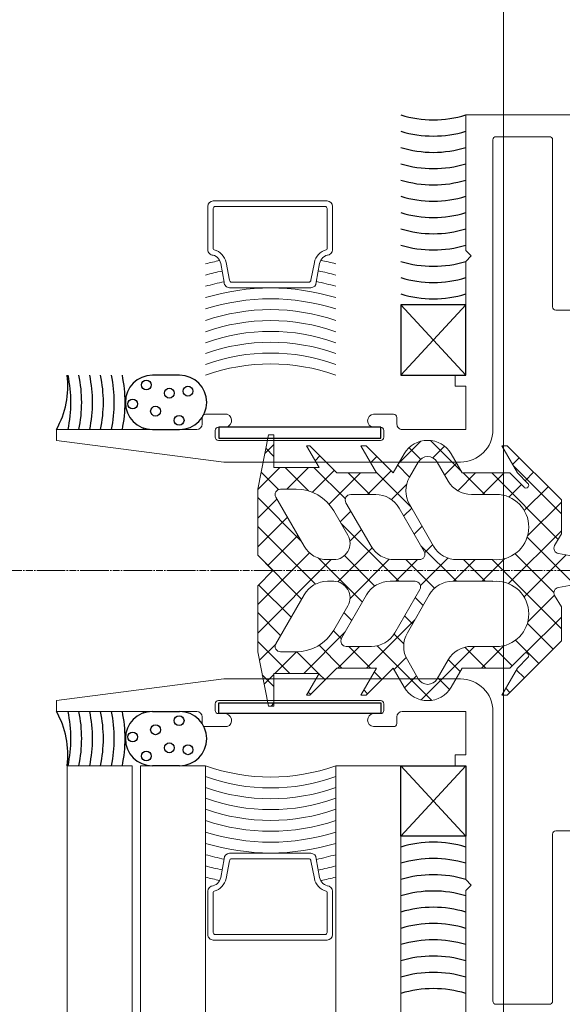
# Model space of a CAD drawing. Header units: inches. Extents: x -647532 to 3008597, y -136987 to 2557681.
# Tile 65 of 153: x 50032 to 50083, y 36522 to 36613. Entities that reach past the tile are written whole.
import ezdxf
from ezdxf import colors
from ezdxf.entities.mleader import LeaderData, LeaderLine
from ezdxf.enums import TextEntityAlignment as Align
from ezdxf.math import Vec2, Vec3

# ---------------------------------------------------------------- set-up
doc = ezdxf.new("R2010")
doc.units = ezdxf.units.IN
doc.header["$MEASUREMENT"] = 0
for name, pattern in [('BIAL-IT1I-KGD-001-IN-DWG-141 LEVEL 2 - OVERALL FIRE EXIT PLAN$0$CENTER', [2, 1.25, -0.25, 0.25, -0.25]), ('CENTER', [2, 1.25, -0.25, 0.25, -0.25]), ('DASHED2', [0.375, 0.25, -0.125])]:
    doc.linetypes.add(name, pattern=pattern)
for name, color, linetype, lineweight in [('ANNO-GRID', 8, 'DASHED2', 5), ('FURN', 8, 'Continuous', 5), ('FURN-HATCH', 8, 'Continuous', 5), ('YD-EXTERNAL 1', 8, 'Continuous', 5)]:
    doc.layers.add(name, color=color, linetype=linetype, lineweight=lineweight)
doc.layers.add('ARCH', color=8, linetype='Continuous')
doc.styles.add('ARIAL', font='arial.ttf')
doc.styles.get("Standard").update_dxf_attribs({"font": 'arial.ttf'})

# ---------------------------------------------------------------- blocks, each defined once
blk = doc.blocks.new('BIAL-IT1I-KGD-001-IN-DWG-141 LEVEL 2 - OVERALL FIRE EXIT PLAN$0$CW LAYOUT')
at = {"linetype": 'BIAL-IT1I-KGD-001-IN-DWG-141 LEVEL 2 - OVERALL FIRE EXIT PLAN$0$CENTER', "ltscale": 0.5}
blk.add_line((0, -52.802), (0, 196.541), dxfattribs=at)
at = {"linetype": 'ByBlock'}
for p, q in [((-42, 36.76), (-42, 64.76)), ((-24, 46.46), (-24, 45.06)), ((24, 46.46), (24, 45.06)), ((-24.3, 44.76), (-39.7, 44.76)), ((24.3, 44.76), (39.7, 44.76)), ((-40, 44.46), (-40, 39.56)), ((40, 44.46), (40, 39.56)), ((-39.7, 39.26), (-13, 39.26)), ((39.7, 39.26), (13, 39.26)), ((-29, 37.26), (-29.5, 36.76)), ((-28.5, 36.76), (-29, 37.26)), ((28.5, 36.76), (29, 37.26)), ((29, 37.26), (29.5, 36.76)), ((-29.5, 36.76), (-42, 36.76)), ((-18, 36.76), (-28.5, 36.76)), ((-18, 35.76), (-18, 36.76)), ((-17, 36.76), (-17, 35.76)), ((-13, 36.76), (-17, 36.76)), ((-13, 30.901), (-13, 36.76)), ((13, 30.901), (13, 36.76)), ((13, 36.76), (17, 36.76)), ((17, 36.76), (17, 35.76)), ((18, 35.76), (18, 36.76)), ((18, 36.76), (28.5, 36.76)), ((29.5, 36.76), (42, 36.76)), ((-17, 35.76), (-18, 35.76)), ((-10, 36.26), (-10, 14.45)), ((10, 36.26), (10, 14.45)), ((17, 35.76), (18, 35.76)), ((-14.4, 28.251), (-14.4, 30.101)), ((-14.1, 30.401), (-13.5, 30.401)), ((14.1, 30.401), (13.5, 30.401)), ((14.4, 28.251), (14.4, 30.101)), ((-12.3, 29.201), (-12.9, 29.201)), ((12.3, 29.201), (12.9, 29.201)), ((-13.2, 28.901), (-13.2, 28.251)), ((-12, 13.951), (-12, 28.901)), ((12, 13.951), (12, 28.901)), ((13.2, 28.901), (13.2, 28.251)), ((-14.4, 12.751), (-14.4, 14.755)), ((14.4, 12.751), (14.4, 14.755)), ((-13.2, 14.451), (-13.2, 13.951)), ((-12.9, 13.651), (-12.3, 13.651)), ((-10, 14.45), (-12, -1)), ((10, 14.45), (12, -1)), ((12.9, 13.651), (12.3, 13.651)), ((13.2, 14.451), (13.2, 13.951)), ((-13.5, 12.451), (-14.1, 12.451)), ((-13, -1), (-13, 11.951)), ((13, -1), (13, 11.951)), ((13.5, 12.451), (14.1, 12.451)), ((-12, -1), (-13, -1)), ((12, -1), (13, -1))]:
    blk.add_line(p, q, dxfattribs=at)
for p, q in [((-1.554, 45.294), (-1, 48.445)), ((1, 48.445), (1.554, 45.294)), ((-3.08, 42.418), (1.291, 46.79)), ((-11.5, 40.565), (-6.5, 45.565)), ((-9.695, 41.107), (-5.237, 45.565)), ((-6.5, 45.565), (-3.366, 45.565)), ((-3.19, 42.451), (-6.303, 45.565)), ((1.214, 40.699), (-3.651, 45.565)), ((-3.366, 45.565), (-2.296, 44.947)), ((2.439, 42.126), (-1.431, 45.996)), ((-1, 39.195), (5.37, 45.565)), ((2.296, 44.947), (3.366, 45.565)), ((3.366, 45.565), (6.5, 45.565)), ((7.604, 42.264), (4.303, 45.565)), ((6.5, 45.565), (11.5, 40.565)), ((-42, 45.26), (-42, 45.26)), ((-42, 45.26), (-42, 45.26)), ((-42, 45.26), (-42, 45.26)), ((-42, 45.26), (-42, 45.26)), ((-9, 39.15), (-2.871, 45.279)), ((-1.547, 41.3), (2.034, 44.88)), ((4.748, 42.469), (2.279, 44.938)), ((4.886, 42.43), (7.261, 44.804)), ((-5.534, 42.144), (-7.727, 44.337)), ((-8.275, 42.233), (-9.053, 43.012)), ((6.436, 41.328), (8.586, 43.478)), ((-8.028, 42.481), (-9, 41.508)), ((-9, 40.801), (-7.674, 42.127)), ((-6.775, 40.733), (-7.921, 41.88)), ((7.674, 42.127), (9, 40.801)), ((9, 41.508), (8.028, 42.481)), ((9.17, 41.41), (9.912, 42.153)), ((-9, 41.508), (-11.5, 40.065)), ((-9.762, 41.069), (-10.379, 41.686)), ((7, 39.24), (8.78, 41.021)), ((11.5, 40.065), (9, 41.508)), ((-11.5, 40.065), (-11.5, 40.565)), ((-11.443, 40.098), (-11.5, 40.155)), ((-9, 36.416), (-9, 40.801)), ((-7, 38.307), (-9, 40.307)), ((1, 38.262), (-1.097, 40.359)), ((9, 38.217), (6.924, 40.292)), ((9, 40.801), (9, 36.416)), ((10.851, 40.44), (11.238, 40.827)), ((11.5, 40.565), (11.5, 40.065)), ((-7, 39.875), (-7, 37.282)), ((-1, 35.954), (-1, 39.25)), ((1, 39.25), (1, 35.55)), ((7, 37.282), (7, 39.875)), ((-9, 36.499), (-7, 38.499)), ((-1, 36.544), (1, 38.544)), ((7.077, 36.666), (9, 38.589)), ((-7.35, 36.005), (-9, 37.655)), ((1, 35.61), (-1, 37.61)), ((11.926, 32.639), (7, 37.565)), ((-10.75, 35.405), (-9, 36.416)), ((9, 36.416), (10.75, 35.405)), ((-11.985, 33.514), (-9.196, 36.303)), ((-8.797, 34.801), (-9.895, 35.899)), ((-2.269, 32.623), (1, 35.892)), ((8.206, 35.143), (9.303, 36.241)), ((-10.374, 33.726), (-11.451, 34.803)), ((-8.25, 35.117), (-10, 34.106)), ((1.386, 32.572), (-1.148, 35.106)), ((10, 34.106), (8.25, 35.117)), ((9.886, 34.172), (10.974, 35.26)), ((-6.1, 31.566), (-2.25, 33.789)), ((-1.658, 32.964), (-2.397, 33.704)), ((-1, 31.24), (1.639, 33.88)), ((6.943, 28.576), (11.973, 33.607)), ((-1.75, 32.923), (-5.75, 30.613)), ((-3.346, 32.001), (-4.078, 32.733)), ((2.25, 33.385), (5.75, 31.364)), ((2.498, 32.087), (3.23, 32.819)), ((-9.863, 30.563), (-11.923, 32.623)), ((-11.32, 31.527), (-10.258, 32.589)), ((-10, 32.374), (-8.6, 31.566)), ((-1, 30.18), (-1, 32.49)), ((1, 30.307), (-1, 32.307)), ((1, 29.776), (1, 32.086)), ((1.75, 32.519), (5.75, 30.209)), ((4.179, 31.116), (4.911, 31.848)), ((9, 27.61), (4.558, 32.052)), ((8.25, 31.364), (10, 32.374)), ((10.805, 31.108), (9.708, 32.206)), ((-9, 30.065), (-10.75, 31.075)), ((-9.717, 30.479), (-8.619, 31.577)), ((-9.084, 28.46), (-5.811, 31.733)), ((-6.541, 29.893), (-7.953, 31.305)), ((-5.027, 31.031), (-5.759, 31.763)), ((5.858, 30.143), (6.756, 31.041)), ((9.125, 30.137), (8.017, 31.245)), ((10.75, 31.075), (9, 30.065)), ((-11.5, 27.565), (-9, 30.065)), ((-4.337, 25.251), (1, 30.589)), ((9, 30.065), (11.5, 27.565)), ((18, 24.76), (18, 30.76)), ((18, 30.76), (3982, 30.76)), ((-7, 27.7), (-9.182, 29.883)), ((2.577, 26.078), (-1.046, 29.701)), ((-9, 28.508), (-11.5, 27.065)), ((-9.925, 27.974), (-10.508, 28.557)), ((-9, 24.865), (-9, 28.508)), ((-7, 28.448), (-7, 26.139)), ((-1.37, 25.567), (1.433, 28.37)), ((11.5, 27.065), (9, 28.508)), ((9, 28.508), (9, 24.865)), ((9.334, 28.316), (10.041, 29.024)), ((-11.5, 27.065), (-11.5, 27.565)), ((-9, 25.892), (-7, 27.892)), ((-6.25, 25.706), (-2.25, 28.015)), ((1.048, 24.956), (-2.103, 28.107)), ((6.25, 25.302), (2.25, 27.611)), ((7, 28.044), (7, 25.735)), ((7, 25.982), (9, 27.982)), ((11.015, 27.345), (11.367, 27.698)), ((11.5, 27.565), (11.5, 27.065)), ((-6.104, 24.152), (-9, 27.049)), ((-2.713, 26.065), (-3.78, 27.132)), ((-1.158, 23.127), (2.932, 27.217)), ((9, 24.958), (7, 26.958)), ((-9.5, 22.74), (-6.593, 25.648)), ((-3.25, 25.879), (-5.5, 24.58)), ((-4.473, 25.173), (-5.461, 26.161)), ((3.25, 25.879), (5.5, 24.58)), ((3.881, 25.515), (4.613, 26.247)), ((9.5, 21.807), (5.67, 25.636)), ((-11.5, 22.365), (-9, 24.865)), ((-7.211, 22.608), (-9.234, 24.631)), ((-1, 24.003), (-1, 24.58)), ((1, 24.003), (1, 24.58)), ((5.562, 24.544), (6.296, 25.278)), ((6.897, 23.228), (9, 25.33)), ((9, 24.865), (11.5, 22.365)), ((3982, 24.76), (18, 24.76)), ((-34.073, 23.968), (-34.073, 18.718)), ((-33.573, 24.468), (-29.573, 24.468)), ((-33.573, 23.768), (-33.573, 18.718)), ((-33.373, 23.968), (-29.669, 23.968)), ((5.785, 17.567), (-1, 24.352)), ((9.526, 23.205), (10.093, 23.772)), ((33.573, 24.468), (29.573, 24.468)), ((33.373, 23.968), (29.669, 23.968)), ((33.573, 23.768), (33.573, 18.718)), ((34.073, 23.968), (34.073, 18.718)), ((-26.773, 22.468), (-28.409, 22.791)), ((-26.573, 22.968), (-28.295, 23.278)), ((-9.5, 23.22), (-11.5, 22.065)), ((-10.118, 22.863), (-10.56, 23.305)), ((-9.5, 19.067), (-9.5, 23.22)), ((-4.067, 17.567), (1.26, 22.893)), ((7.5, 21.178), (9.5, 23.179)), ((11.5, 22.065), (9.5, 23.22)), ((9.5, 23.22), (9.5, 19.067)), ((26.573, 22.968), (28.295, 23.278)), ((26.773, 22.468), (28.409, 22.791)), ((-26.573, 18.718), (-26.573, 22.268)), ((-26.073, 18.718), (-26.073, 22.468)), ((-11.5, 22.065), (-11.5, 22.365)), ((-9.5, 20.089), (-7.335, 22.254)), ((-7.5, 20.245), (-9.5, 22.245)), ((-6.75, 19.24), (-2.25, 21.838)), ((3.133, 17.567), (-1.636, 22.336)), ((6.75, 19.24), (2.25, 21.838)), ((11.207, 22.234), (11.419, 22.446)), ((11.5, 22.365), (11.5, 22.065)), ((26.073, 18.718), (26.073, 22.468)), ((26.573, 18.718), (26.573, 22.268)), ((-7.5, 21.116), (-7.5, 19.673)), ((-6.719, 17.567), (-2.718, 21.567)), ((-0.459, 18.508), (-3.226, 21.274)), ((-1.415, 17.567), (2.634, 21.616)), ((9.5, 19.155), (7.5, 21.155)), ((7.5, 21.116), (7.5, 19.673)), ((-2.17, 17.567), (-4.907, 20.304)), ((1.318, 17.649), (4.315, 20.645)), ((6.54, 17.567), (9.5, 20.527)), ((-12.5, 18.567), (-12.5, 19.067)), ((-12.5, 19.067), (-9.5, 19.067)), ((-10.781, 18.223), (-11.625, 19.067)), ((-11.268, 18.32), (-10.522, 19.067)), ((-7.473, 17.567), (-9.5, 19.594)), ((-9.059, 17.878), (-7.46, 19.477)), ((-4.821, 17.567), (-6.588, 19.333)), ((3.888, 17.567), (5.996, 19.675)), ((8.281, 17.723), (6.78, 19.224)), ((9.5, 19.067), (12.5, 19.067)), ((10.49, 18.165), (9.588, 19.067)), ((9.614, 17.99), (10.691, 19.067)), ((12.5, 18.807), (12.24, 19.067)), ((12.5, 19.067), (12.5, 18.567)), ((-34.073, 13.468), (-34.073, 18.718)), ((-33.573, 13.668), (-33.573, 18.718)), ((-26.573, 18.718), (-26.573, 15.168)), ((-26.073, 18.718), (-26.073, 14.968)), ((-7.5, 17.567), (-12.5, 18.567)), ((0, 18.967), (-1.4, 17.567)), ((1.4, 17.567), (0, 18.967)), ((12.5, 18.567), (7.5, 17.567)), ((26.073, 18.718), (26.073, 14.968)), ((26.573, 18.718), (26.573, 15.168)), ((33.573, 13.668), (33.573, 18.718)), ((34.073, 13.468), (34.073, 18.718)), ((-1.4, 17.567), (-7.5, 17.567)), ((7.5, 17.567), (1.4, 17.567)), ((-26.773, 14.968), (-28.409, 14.645)), ((26.773, 14.968), (28.409, 14.645)), ((-26.573, 14.468), (-28.295, 14.157)), ((26.573, 14.468), (28.295, 14.157)), ((-29.573, 12.968), (-33.573, 12.968)), ((-33.373, 13.468), (-29.669, 13.468)), ((18, 6.76), (18, 12.76)), ((18, 12.76), (3982, 12.76)), ((29.573, 12.968), (33.573, 12.968)), ((33.373, 13.468), (29.669, 13.468)), ((3982, 6.76), (18, 6.76)), ((18, 0), (18, 6)), ((18, 6), (3982, 6)), ((3982, 0), (18, 0))]:
    blk.add_line(p, q)
at = {"lineweight": -3, "ltscale": 1000}
for p, q in [((-18, 36.76), (-24.5, 30.76)), ((-24.5, 36.76), (-18, 30.76)), ((-18, 36.76), (-24.5, 36.76)), ((-24.5, 36.76), (-24.5, 30.76)), ((-18, 30.76), (-18, 36.76)), ((24.5, 36.76), (18, 30.76)), ((18, 36.76), (24.5, 30.76)), ((18, 36.76), (24.5, 30.76)), ((24.5, 36.76), (18, 30.76)), ((18, 36.76), (24.5, 36.76)), ((18, 30.76), (18, 36.76)), ((18, 36.76), (24.5, 36.76)), ((18, 30.76), (18, 36.76)), ((24.5, 36.76), (24.5, 30.76)), ((24.5, 36.76), (24.5, 30.76)), ((-24.5, 30.76), (-18, 30.76)), ((24.5, 30.76), (18, 30.76)), ((24.5, 30.76), (18, 30.76)), ((-12.2, 28.926), (-13.2, 28.926)), ((-13.2, 28.926), (-13.2, 13.976)), ((-12.2, 13.976), (-12.2, 28.926)), ((12.2, 28.926), (13.2, 28.926)), ((12.2, 13.976), (12.2, 28.926)), ((13.2, 28.926), (13.2, 13.976)), ((-13.2, 13.976), (-12.2, 13.976)), ((13.2, 13.976), (12.2, 13.976)), ((-18, 10.361), (-18, 7.861)), ((-13, 7.861), (-13, 10.361)), ((13, 7.861), (13, 10.361)), ((18, 10.361), (18, 7.861))]:
    blk.add_line(p, q, dxfattribs=at)
for centre in [(-16.533, 11.135), (16.533, 11.135), (-13.842, 10.319), (13.842, 10.319), (-16.351, 9.413), (16.351, 9.413), (-14.688, 8.145), (14.688, 8.145), (-17.107, 7.299), (17.107, 7.299), (-15.353, 6.03), (15.353, 6.03)]:
    blk.add_circle(centre, 0.453, dxfattribs=at)
at = {"linetype": 'ByBlock'}
for centre, radius, start, end in [((-39.7, 44.46), 0.3, 90, 180), ((-24.3, 45.06), 0.3, 270, 0), ((24.3, 45.06), 0.3, 180, 270), ((39.7, 44.46), 0.3, 360, 90), ((-39.7, 39.56), 0.3, 180, 270), ((-13, 36.26), 3, 0, 90), ((13, 36.26), 3, 90, 180), ((39.7, 39.56), 0.3, 270, 360), ((-13.5, 30.901), 0.5, 270, 0), ((13.5, 30.901), 0.5, 180, 270), ((-14.1, 30.101), 0.3, 90, 180), ((14.1, 30.101), 0.3, 0, 90), ((-12.9, 28.901), 0.3, 90, 180), ((-12.3, 28.901), 0.3, 0, 90), ((12.3, 28.901), 0.3, 90, 180), ((12.9, 28.901), 0.3, 0, 90), ((-13.8, 28.302), 0.602, 184.88591, 355.11627), ((13.8, 28.302), 0.602, 184.88373, 355.11409), ((-13.818, 14.533), 0.623, 352.45114, 159.14203), ((13.818, 14.533), 0.623, 20.85797, 187.54886), ((-12.9, 13.951), 0.3, 180, 270), ((-12.3, 13.951), 0.3, 270, 360), ((12.3, 13.951), 0.3, 180, 270), ((12.9, 13.951), 0.3, 270, 360), ((-14.1, 12.751), 0.3, 180, 270), ((14.1, 12.751), 0.3, 270, 0), ((-13.5, 11.951), 0.5, 0, 90), ((13.5, 11.951), 0.5, 90, 180)]:
    blk.add_arc(centre, radius, start, end, dxfattribs=at)
for centre, radius, start, end in [((-2.046, 45.38), 0.5, 240, 350), ((2.046, 45.38), 0.5, 190, 300), ((-7.851, 42.304), 0.25, 315, 135), ((-4.002, 39.546), 3.016, 354.36561, 173.74803), ((4.002, 39.546), 3.016, 6.25197, 185.63439), ((7.851, 42.304), 0.25, 45, 225), ((-9.5, 37.282), 2.5, 300, 0), ((9.5, 37.282), 2.5, 180, 240), ((-3.5, 35.954), 2.5, 300, 0), ((3.5, 35.55), 2.5, 180, 240), ((-9.5, 33.24), 2.5, 120, 240), ((9.5, 33.24), 2.5, 300, 60), ((-9.5, 33.24), 1, 120, 240), ((9.5, 33.24), 1, 300, 60), ((-1.5, 32.49), 0.5, 0, 120), ((1.5, 32.086), 0.5, 60, 180), ((-7.35, 33.731), 2.5, 240, 300), ((7, 33.529), 2.5, 240, 300), ((-4.5, 28.448), 2.5, 120, 180), ((-3.5, 30.18), 2.5, 300, 0), ((4.5, 28.044), 2.5, 0, 60), ((3.5, 29.776), 2.5, 180, 240), ((-6.5, 26.139), 0.5, 180, 300), ((-2.5, 24.58), 1.5, 0, 120), ((2.5, 24.58), 1.5, 60, 180), ((6.5, 25.735), 0.5, 240, 0), ((-5.376, 18.76), 23.674, 165.31856, 168.73899), ((-5.376, 18.76), 22.674, 164.65548, 168.81943), ((-5.376, 18.76), 21.674, 163.9288, 168.7751), ((-5.376, 18.76), 20.674, 163.12874, 196.87126), ((-5.376, 18.76), 19.674, 162.24341, 197.75659), ((-5.376, 18.76), 18.674, 161.25811, 198.74189), ((-5.376, 18.76), 17.674, 160.15449, 199.84551), ((-4.376, 18.76), 17.674, 160.15449, 199.84551), ((-3.376, 18.76), 17.674, 160.15449, 199.84551), ((-2.376, 18.76), 17.674, 160.15449, 199.84551), ((-1.376, 18.76), 17.674, 160.15449, 199.84551), ((-3.5, 21.116), 4, 120, 180), ((3.5, 21.116), 4, 0, 60), ((1.376, 18.76), 17.674, 340.15449, 19.84551), ((2.376, 18.76), 17.674, 340.15449, 19.84551), ((3.376, 18.76), 17.674, 340.15449, 19.84551), ((4.376, 18.76), 17.674, 340.15449, 19.84551), ((5.376, 18.76), 17.674, 340.15449, 19.84551), ((5.376, 18.76), 18.674, 341.25811, 18.74189), ((5.376, 18.76), 19.674, 342.24341, 17.75659), ((5.376, 18.76), 20.674, 343.12874, 16.87126), ((5.376, 18.76), 21.674, 11.2249, 16.0712), ((5.376, 18.76), 22.674, 11.18057, 15.34452), ((5.376, 18.76), 23.674, 11.26101, 14.68144), ((-33.573, 23.968), 0.5, 90, 180), ((-33.373, 23.768), 0.2, 90, 180), ((-29.669, 23.868), 0.1, 14.28148, 90), ((-29.573, 23.968), 0.5, 0, 90), ((-28.118, 24.263), 1.5, 194.28148, 258.82637), ((-28.118, 24.263), 1, 185.61056, 259.78026), ((-3.5, 24.003), 2.5, 300, 0), ((3.5, 24.003), 2.5, 180, 240), ((28.118, 24.263), 1, 280.21974, 354.38944), ((28.118, 24.263), 1.5, 281.17363, 345.71852), ((29.573, 23.968), 0.5, 90, 180), ((29.669, 23.868), 0.1, 90, 165.71852), ((33.373, 23.768), 0.2, 0, 90), ((33.573, 23.968), 0.5, 0, 90), ((-26.573, 22.468), 0.5, 0, 90), ((26.573, 22.468), 0.5, 90, 180), ((-26.773, 22.268), 0.2, 0, 90), ((26.773, 22.268), 0.2, 90, 180), ((-7, 19.673), 0.5, 180, 300), ((7, 19.673), 0.5, 240, 0), ((-28.118, 13.173), 1.5, 101.17363, 165.71852), ((-26.773, 15.168), 0.2, 270, 0), ((-26.573, 14.968), 0.5, 270, 0), ((26.573, 14.968), 0.5, 180, 270), ((26.773, 15.168), 0.2, 180, 270), ((28.118, 13.173), 1.5, 14.28148, 78.82637), ((-33.373, 13.668), 0.2, 180, 270), ((-28.118, 13.173), 1, 100.21974, 174.38944), ((-5.376, 18.76), 23.674, 191.44922, 194.68144), ((-5.376, 18.76), 22.674, 191.39038, 195.34452), ((-5.376, 18.76), 21.674, 191.4444, 196.0712), ((5.376, 18.76), 21.674, 343.9288, 348.5556), ((5.376, 18.76), 22.674, 344.65548, 348.60962), ((5.376, 18.76), 23.674, 345.31856, 348.55078), ((28.118, 13.173), 1, 5.61056, 79.78026), ((33.373, 13.668), 0.2, 270, 0), ((-33.573, 13.468), 0.5, 180, 270), ((-29.669, 13.568), 0.1, 270, 345.71852), ((-29.573, 13.468), 0.5, 270, 0), ((29.573, 13.468), 0.5, 180, 270), ((29.669, 13.568), 0.1, 194.28148, 270), ((33.573, 13.468), 0.5, 270, 0)]:
    blk.add_arc(centre, radius, start, end)
at = {"lineweight": -3, "ltscale": 1000}
for centre, radius, start, end in [((-51.904, 33.76), 10.349, 343.14826, 16.85174), ((-50.404, 33.76), 10.349, 343.14826, 16.85174), ((-48.904, 33.76), 10.349, 343.14826, 16.85174), ((-47.404, 33.76), 10.349, 343.14826, 16.85174), ((-45.904, 33.76), 10.349, 343.14826, 16.85174), ((-44.404, 33.76), 10.349, 343.14826, 16.85174), ((-42.904, 33.76), 10.349, 343.14826, 16.85174), ((-41.404, 33.76), 10.349, 343.14826, 16.85174), ((-39.904, 33.76), 10.349, 343.14826, 16.85174), ((-38.404, 33.76), 10.349, 343.14826, 16.85174), ((-36.904, 33.76), 10.349, 343.14826, 16.85174), ((-35.404, 33.76), 10.349, 343.14826, 16.85174), ((35.404, 33.76), 10.349, 163.14826, 196.85174), ((35.404, 33.76), 10.349, 163.14826, 196.85174), ((36.904, 33.76), 10.349, 163.14826, 196.85174), ((36.904, 33.76), 10.349, 163.14826, 196.85174), ((38.404, 33.76), 10.349, 163.14826, 196.85174), ((38.404, 33.76), 10.349, 163.14826, 196.85174), ((39.904, 33.76), 10.349, 163.14826, 196.85174), ((39.904, 33.76), 10.349, 163.14826, 196.85174), ((41.404, 33.76), 10.349, 163.14826, 196.85174), ((41.404, 33.76), 10.349, 163.14826, 196.85174), ((42.904, 33.76), 10.349, 163.14826, 196.85174), ((42.904, 33.76), 10.349, 163.14826, 196.85174), ((44.404, 33.76), 10.349, 163.14826, 196.85174), ((44.404, 33.76), 10.349, 163.14826, 196.85174), ((45.904, 33.76), 10.349, 163.14826, 196.85174), ((45.904, 33.76), 10.349, 163.14826, 196.85174), ((47.404, 33.76), 10.349, 163.14826, 196.85174), ((47.404, 33.76), 10.349, 163.14826, 196.85174), ((48.904, 33.76), 10.349, 163.14826, 196.85174), ((48.904, 33.76), 10.349, 163.14826, 196.85174), ((-15.5, 10.361), 2.5, 0, 180), ((15.5, 10.361), 2.5, 0, 180), ((-15.5, 7.861), 2.5, 180, 0), ((15.5, 7.861), 2.5, 180, 0), ((-15.5, -5.273), 12.556, 78.51485, 78.89943), ((15.5, -5.273), 12.556, 101.10057, 101.48515), ((-15.5, -6.273), 12.556, 81.65554, 81.65554), ((15.5, -6.273), 12.556, 98.34446, 98.34446), ((-15.5, -7.221), 12.556, 78.51485, 101.48515), ((15.5, -7.221), 12.556, 78.51485, 101.48515), ((-15.5, -8.221), 12.556, 78.51485, 101.48515), ((15.5, -8.221), 12.556, 78.51485, 101.48515), ((-15.5, -9.221), 12.556, 78.51485, 101.48515), ((15.5, -9.221), 12.556, 78.51485, 101.48515), ((-15.5, -10.221), 12.556, 78.51485, 101.48515), ((15.5, -10.221), 12.556, 78.51485, 101.48515), ((-15.5, -11.221), 12.556, 78.51485, 101.48515), ((15.5, -11.221), 12.556, 78.51485, 101.48515), ((-15.5, -12.221), 12.556, 78.51485, 101.48515), ((-17.007, -8.036), 8.097, 60.33771, 97.04242), ((15.5, -12.221), 12.556, 78.51485, 101.48515), ((17.007, -8.036), 8.097, 82.95758, 119.66229)]:
    blk.add_arc(centre, radius, start, end, dxfattribs=at)
blk = doc.blocks.new('BIAL-IT1I-KGD-001-IN-DWG-141 LEVEL 2 - OVERALL FIRE EXIT PLAN$0$A$C258E6B3D')
blk.add_line((12161.52, 4916.444), (12529.52, 4916.444))
blk = doc.blocks.new('_TagSlot')
at = {"color": 0, "linetype": 'ByBlock', "lineweight": -2, "transparency": 16777216}
for p, q in [((-4, 4), (4, 4)), ((-4, -4), (4, -4))]:
    blk.add_line(p, q, dxfattribs=at)
for centre, start, end in [((-4, 0), 90, 270), ((4, 0), 270, 90)]:
    blk.add_arc(centre, 4, start, end, dxfattribs=at)
at = {"layer": 'FURN', "color": 0, "transparency": 16777216, "style": 'ARIAL'}
blk.add_attdef('M-01', text='', height=2.5, dxfattribs=at).set_placement((0, -1.5), align=Align.CENTER)
blk = doc.blocks.new('_DotSmall')
at = {"color": 0, "linetype": 'ByBlock', "const_width": 0.5}
blk.add_lwpolyline([(-0.0625, 0, 1), (0.0625, 0, 1)], format="xyb", close=True, dxfattribs=at)
blk = doc.blocks.new('ARCH')
at = {"layer": 'ANNO-GRID', "linetype": 'CENTER', "ltscale": 2}
blk.add_lwpolyline([(44334.09, 36562.363), (158043.141, 36562.363)], dxfattribs=at)
at = {"layer": 'YD-EXTERNAL 1', "rotation": 269.9999999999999}
for name, p in [('BIAL-IT1I-KGD-001-IN-DWG-141 LEVEL 2 - OVERALL FIRE EXIT PLAN$0$A$C258E6B3D', (45160.642, 49017.883)), ('BIAL-IT1I-KGD-001-IN-DWG-141 LEVEL 2 - OVERALL FIRE EXIT PLAN$0$CW LAYOUT', (50036.85, 36562.363))]:
    blk.add_blockref(name, p, dxfattribs=at)
at = {"layer": 'FURN-HATCH', "linetype": 'Continuous'}
ml = blk.add_multileader_block('Standard', dxfattribs=at)
ml.set_content('_TagSlot', color=256, scale=-11.71875)
ml.set_attribute('M-01', 'VNR1', width=0)
ml.set_leader_properties(color=256, linetype='ByLayer', lineweight=-1)
ml.set_arrow_properties(name='DOTSMALL')
ml.build(insert=Vec2(0, 0))
ml.multileader.update_dxf_attribs({"dogleg_length": 115.809, "arrow_head_size": 28.235})
ctx = ml.context
ctx.base_point, ctx.char_height, ctx.arrow_head_size, ctx.landing_gap_size, ctx.plane_origin = Vec3(101476.346, 52296.962), 200, 28.235, 4, Vec3(100757.024, 52076.672)
notes = []
notes.append((ctx, [(0, (0, 0, 0), (0, 0), (1, 0), 1, [])]))
ctx.block.insert, ctx.block.rotation, ctx.block.scale = Vec3(101570.096, 52296.962), 3.141593, Vec3(-11.71875, 11.71875, 11.71875)
ml = blk.add_multileader_block('Standard', dxfattribs=at)
ml.set_content('_TagSlot', color=256, scale=-11.71875)
ml.set_attribute('M-01', 'VNR1', width=0)
ml.set_leader_properties(color=256, linetype='ByLayer', lineweight=-1)
ml.set_arrow_properties(name='DOTSMALL')
ml.build(insert=Vec2(0, 0))
ml.multileader.update_dxf_attribs({"dogleg_length": 115.809, "arrow_head_size": 28.235})
ctx = ml.context
ctx.base_point, ctx.char_height, ctx.arrow_head_size, ctx.landing_gap_size, ctx.plane_origin = Vec3(97954.669, 52254.917), 200, 28.235, 4, Vec3(97235.347, 52034.627)
notes.append((ctx, [(0, (0, 0, 0), (0, 0), (1, 0), 1, [])]))
ctx.block.insert, ctx.block.rotation, ctx.block.scale = Vec3(98048.419, 52254.917), 3.141593, Vec3(-11.71875, 11.71875, 11.71875)
ml = blk.add_multileader_block('Standard', dxfattribs=at)
ml.set_content('_TagSlot', color=256, scale=-11.71875)
ml.set_attribute('M-01', 'VNR1', width=0)
ml.set_leader_properties(color=256, linetype='ByLayer', lineweight=-1)
ml.set_arrow_properties(name='DOTSMALL')
ml.build(insert=Vec2(0, 0))
ml.multileader.update_dxf_attribs({"dogleg_length": 115.809, "arrow_head_size": 28.235})
ctx = ml.context
ctx.base_point, ctx.char_height, ctx.arrow_head_size, ctx.landing_gap_size, ctx.plane_origin = Vec3(99751.234, 51693.272), 200, 28.235, 4, Vec3(99031.911, 51472.982)
notes.append((ctx, [(0, (0, 0, 0), (0, 0), (1, 0), 1, [])]))
ctx.block.insert, ctx.block.rotation, ctx.block.scale = Vec3(99844.984, 51693.272), 3.141593, Vec3(-11.71875, 11.71875, 11.71875)
for ctx, leaders in notes:
    for number, flags, end, landing, length, lines in leaders:
        leader = LeaderData()
        leader.index, (leader.has_last_leader_line, leader.has_dogleg_vector, leader.attachment_direction) = number, flags
        leader.last_leader_point, leader.dogleg_vector, leader.dogleg_length = Vec3(end), Vec3(landing), length
        for number, points, colour, breaks in lines:
            line = LeaderLine()
            line.index, line.vertices, line.color, line.breaks = number, Vec3.list(points), colors.encode_raw_color(colour), breaks
            leader.lines.append(line)
        ctx.leaders.append(leader)

msp = doc.modelspace()

# ---------------------------------------------------------------- block references
at = {"layer": 'ARCH'}
msp.add_blockref('ARCH', (0, 0), dxfattribs=at)

doc.saveas('drawing.dxf')
